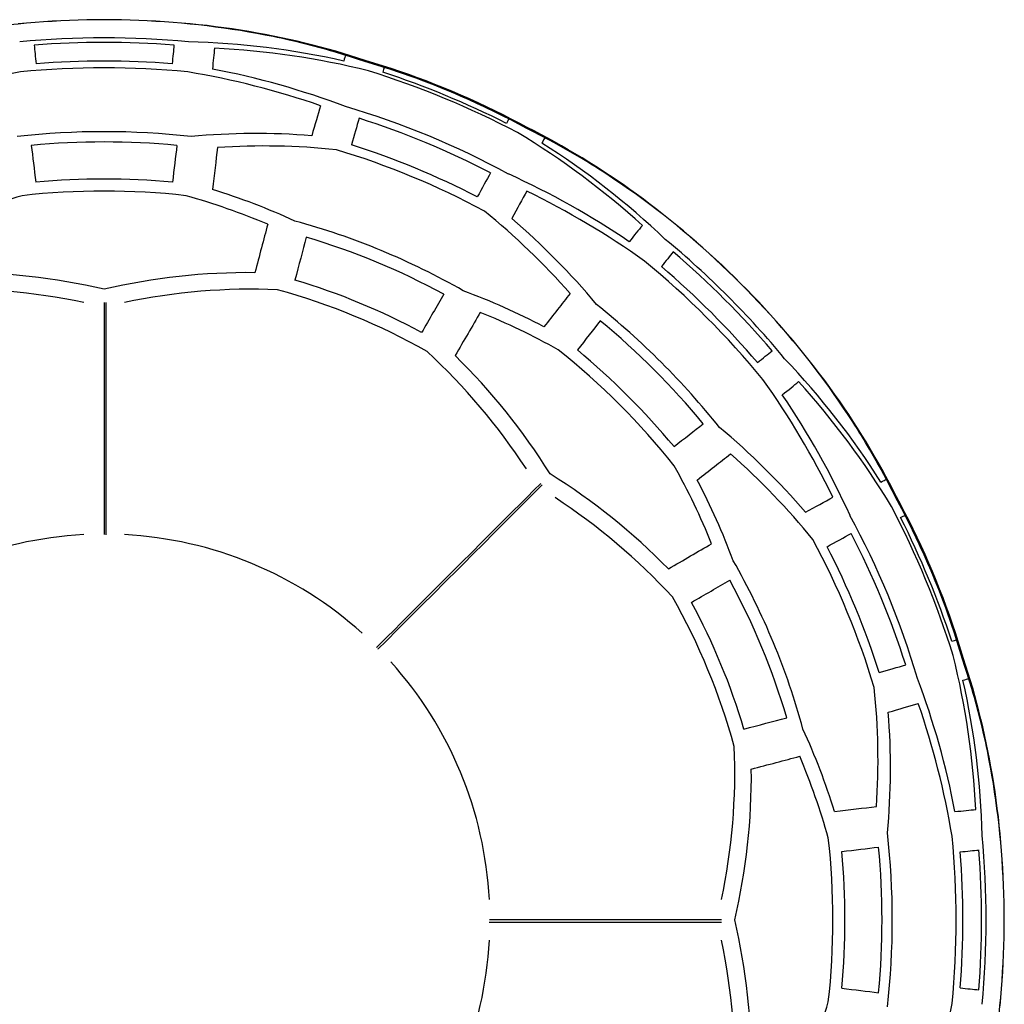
# Model space of a CAD drawing. Header units: millimetres. Extents: x -67 to 67, y -66 to 67.
# Tile 4 of 4: x -6 to 67, y -6 to 67. Entities that reach past the tile are written whole.
import ezdxf

# ---------------------------------------------------------------- set-up
doc = ezdxf.new("R2010")
doc.units = ezdxf.units.MM
doc.header["$MEASUREMENT"] = 0
doc.layers.add('lc016', color=7, linetype='Continuous', true_color=0x000000)

msp = doc.modelspace()

# ---------------------------------------------------------------- linework, layer by layer
at = {"layer": 'lc016', "extrusion": (0.999998, -0.00161, -0.000867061)}
msp.add_lwpolyline([(28.458, 135.999), (28.474, 135.979), (28.501, 135.944), (28.553, 135.873), (28.677, 135.691), (29.049, 135.108), (29.578, 134.237), (30.253, 133.086), (31.063, 131.661), (31.998, 129.969), (33.111, 127.899), (34.2, 125.817), (35.503, 123.259), (36.776, 120.686), (37.506, 119.18), (38.227, 117.668), (39.643, 114.633), (40.425, 112.917), (41.197, 111.193), (41.959, 109.464), (42.71, 107.728), (43.452, 105.988), (44.182, 104.244), (44.901, 102.497), (45.609, 100.748)], dxfattribs=at)
at = {"layer": 'lc016', "extrusion": (1, -5.71915e-05, -2.13846e-05)}
msp.add_lwpolyline([(45.612, 100.75), (44.904, 102.499), (44.185, 104.246), (43.454, 105.99), (42.713, 107.73), (41.961, 109.465), (41.199, 111.195), (40.427, 112.918), (39.645, 114.634), (38.23, 117.669), (37.509, 119.181), (36.779, 120.687), (35.505, 123.26), (34.203, 125.818), (33.113, 127.901), (32, 129.971), (31.065, 131.662), (30.255, 133.087), (29.581, 134.239), (29.052, 135.11), (28.68, 135.693), (28.556, 135.874), (28.504, 135.946), (28.477, 135.98), (28.461, 136)], dxfattribs=at)
at = {"layer": 'lc016', "extrusion": (-0.705967, 0.708244, 0.000867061)}
msp.add_lwpolyline([(-28.458, 135.999), (-28.474, 135.979), (-28.501, 135.944), (-28.553, 135.873), (-28.677, 135.691), (-29.049, 135.108), (-29.578, 134.237), (-30.253, 133.086), (-31.063, 131.661), (-31.998, 129.969), (-33.111, 127.899), (-34.2, 125.817), (-35.503, 123.259), (-36.776, 120.686), (-37.506, 119.18), (-38.227, 117.668), (-39.643, 114.633), (-40.425, 112.917), (-41.197, 111.193), (-41.959, 109.464), (-42.71, 107.728), (-43.452, 105.988), (-44.182, 104.244), (-44.901, 102.497), (-45.609, 100.748)], dxfattribs=at)
at = {"layer": 'lc016', "extrusion": (-0.707066, 0.707147, 2.13846e-05)}
msp.add_lwpolyline([(-45.612, 100.75), (-44.904, 102.499), (-44.185, 104.246), (-43.454, 105.99), (-42.713, 107.73), (-41.961, 109.465), (-41.199, 111.195), (-40.427, 112.918), (-39.645, 114.634), (-38.23, 117.669), (-37.509, 119.181), (-36.779, 120.687), (-35.505, 123.26), (-34.203, 125.818), (-33.113, 127.901), (-32, 129.971), (-31.065, 131.662), (-30.255, 133.087), (-29.581, 134.239), (-29.052, 135.11), (-28.68, 135.693), (-28.556, 135.874), (-28.504, 135.946), (-28.477, 135.98), (-28.461, 136)], dxfattribs=at)
at = {"layer": 'lc016', "extrusion": (0.00161, 0.999998, 0.000867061)}
msp.add_lwpolyline([(-28.458, 135.999), (-28.474, 135.979), (-28.501, 135.944), (-28.553, 135.873), (-28.677, 135.691), (-29.049, 135.108), (-29.578, 134.237), (-30.253, 133.086), (-31.063, 131.661), (-31.998, 129.969), (-33.111, 127.899), (-34.2, 125.817), (-35.503, 123.259), (-36.776, 120.686), (-37.506, 119.18), (-38.227, 117.668), (-39.643, 114.633), (-40.425, 112.917), (-41.197, 111.193), (-41.959, 109.464), (-42.71, 107.728), (-43.452, 105.988), (-44.182, 104.244), (-44.901, 102.497), (-45.609, 100.748)], dxfattribs=at)
at = {"layer": 'lc016', "extrusion": (5.71915e-05, 1, 2.13846e-05)}
msp.add_lwpolyline([(-45.612, 100.75), (-44.904, 102.499), (-44.185, 104.246), (-43.454, 105.99), (-42.713, 107.73), (-41.961, 109.465), (-41.199, 111.195), (-40.427, 112.918), (-39.645, 114.634), (-38.23, 117.669), (-37.509, 119.181), (-36.779, 120.687), (-35.505, 123.26), (-34.203, 125.818), (-33.113, 127.901), (-32, 129.971), (-31.065, 131.662), (-30.255, 133.087), (-29.581, 134.239), (-29.052, 135.11), (-28.68, 135.693), (-28.556, 135.874), (-28.504, 135.946), (-28.477, 135.98), (-28.461, 136)], dxfattribs=at)
at = {"layer": 'lc016'}
for points in [[(66.193, -6.359, 0.879), (66.251, -5.729, 0.716), (66.303, -5.097, 0.569), (66.349, -4.464, 0.437), (66.389, -3.829, 0.323), (66.423, -3.193, 0.225), (66.45, -2.556, 0.145), (66.472, -1.917, 0.082), (66.488, -1.279, 0.037), (66.497, -0.639, 0.009), (66.5, 0, 0), (66.497, 0.639, 0.009), (66.488, 1.279, 0.037), (66.472, 1.917, 0.082), (66.45, 2.556, 0.145), (66.423, 3.193, 0.225), (66.389, 3.829, 0.323), (66.349, 4.464, 0.437), (66.303, 5.097, 0.569), (66.251, 5.729, 0.716), (66.193, 6.359, 0.879), (66.129, 6.986, 1.059), (66.059, 7.611, 1.253), (65.983, 8.234, 1.464), (65.901, 8.853, 1.689), (65.814, 9.47, 1.928), (65.72, 10.083, 2.183), (65.621, 10.692, 2.451), (65.516, 11.297, 2.732), (65.405, 11.898, 3.028), (65.289, 12.495, 3.336), (65.168, 13.087, 3.658), (65.041, 13.675, 3.992), (64.909, 14.259, 4.339), (64.772, 14.837, 4.698), (64.628, 15.414, 5.071), (64.48, 15.985, 5.456), (64.326, 16.55, 5.853), (64.168, 17.11, 6.261), (64.005, 17.664, 6.68), (63.838, 18.211, 7.109), (63.665, 18.752, 7.549), (63.489, 19.286, 7.999), (63.3, 19.924, 7.801), (63.102, 20.565, 7.624), (62.894, 21.209, 7.469), (62.677, 21.855, 7.336), (62.452, 22.501, 7.225), (62.217, 23.148, 7.136), (61.975, 23.795, 7.069), (61.724, 24.441, 7.024), (61.466, 25.085, 7.002), (61.201, 25.726, 7.002), (60.928, 26.363, 7.024), (60.649, 26.997, 7.069), (60.363, 27.626, 7.136), (60.071, 28.249, 7.225), (59.773, 28.866, 7.336), (59.47, 29.476, 7.469), (59.161, 30.078, 7.624), (58.848, 30.672, 7.801), (58.531, 31.256, 7.999), (58.278, 31.758, 7.549), (58.018, 32.262, 7.11), (57.749, 32.767, 6.681), (57.473, 33.274, 6.262), (57.19, 33.781, 5.854), (56.898, 34.289, 5.458), (56.6, 34.798, 5.073), (56.293, 35.306, 4.7), (55.982, 35.813, 4.341), (55.662, 36.319, 3.994), (55.336, 36.825, 3.659), (55.003, 37.33, 3.337), (54.662, 37.835, 3.028), (54.315, 38.338, 2.733), (53.962, 38.84, 2.451), (53.601, 39.341, 2.183), (53.234, 39.841, 1.928), (52.86, 40.339, 1.689), (52.479, 40.835, 1.464), (52.093, 41.329, 1.253), (51.7, 41.82, 1.059), (51.302, 42.309, 0.879), (50.898, 42.795, 0.716), (50.488, 43.279, 0.569), (50.072, 43.759, 0.437), (49.652, 44.236, 0.323), (49.226, 44.71, 0.225), (48.795, 45.18, 0.145), (48.359, 45.647, 0.082), (47.918, 46.11, 0.037), (47.473, 46.568, 0.009), (47.023, 47.023, 0), (46.568, 47.473, 0.009), (46.11, 47.918, 0.037), (45.647, 48.359, 0.082), (45.18, 48.795, 0.145), (44.71, 49.226, 0.225), (44.236, 49.652, 0.323), (43.759, 50.072, 0.437), (43.279, 50.488, 0.569), (42.795, 50.898, 0.716), (42.309, 51.302, 0.879), (41.82, 51.7, 1.059), (41.329, 52.093, 1.253), (40.835, 52.479, 1.464), (40.339, 52.86, 1.689), (39.841, 53.234, 1.928), (39.341, 53.601, 2.183), (38.841, 53.961, 2.451), (38.339, 54.315, 2.732), (37.836, 54.662, 3.028), (37.331, 55.002, 3.336), (36.827, 55.335, 3.658), (36.321, 55.661, 3.992), (35.815, 55.98, 4.339), (35.309, 56.292, 4.698), (34.8, 56.598, 5.071), (34.291, 56.897, 5.456), (33.783, 57.189, 5.853), (33.275, 57.472, 6.261), (32.768, 57.749, 6.68), (32.263, 58.017, 7.109), (31.759, 58.278, 7.549), (31.256, 58.531, 7.999), (30.672, 58.848, 7.801), (30.078, 59.161, 7.624), (29.476, 59.47, 7.469), (28.866, 59.773, 7.336), (28.249, 60.071, 7.225), (27.626, 60.363, 7.136), (26.997, 60.649, 7.069), (26.363, 60.928, 7.024), (25.726, 61.201, 7.002), (25.085, 61.466, 7.002), (24.441, 61.724, 7.024), (23.795, 61.975, 7.069), (23.148, 62.217, 7.136), (22.501, 62.452, 7.225), (21.855, 62.677, 7.336), (21.209, 62.894, 7.469), (20.565, 63.102, 7.624), (19.924, 63.3, 7.801), (19.286, 63.489, 7.999), (18.752, 63.665, 7.549), (18.212, 63.837, 7.11), (17.665, 64.005, 6.681), (17.112, 64.168, 6.262), (16.552, 64.326, 5.854), (15.987, 64.479, 5.458), (15.416, 64.628, 5.073), (14.84, 64.771, 4.7), (14.261, 64.908, 4.341), (13.678, 65.041, 3.994), (13.089, 65.168, 3.659), (12.496, 65.289, 3.337), (11.899, 65.405, 3.028), (11.298, 65.516, 2.733), (10.692, 65.621, 2.451), (10.083, 65.72, 2.183), (9.47, 65.814, 1.928), (8.853, 65.901, 1.689), (8.234, 65.983, 1.464), (7.611, 66.059, 1.253), (6.986, 66.129, 1.059), (6.359, 66.193, 0.879), (5.729, 66.251, 0.716), (5.097, 66.303, 0.569), (4.464, 66.349, 0.437), (3.829, 66.389, 0.323), (3.193, 66.423, 0.225), (2.556, 66.45, 0.145), (1.917, 66.472, 0.082), (1.279, 66.488, 0.037), (0.639, 66.497, 0.009), (0, 66.5, 0), (-0.639, 66.497, 0.009), (-1.279, 66.488, 0.037), (-1.917, 66.472, 0.082), (-2.556, 66.45, 0.145), (-3.193, 66.423, 0.225), (-3.829, 66.389, 0.323), (-4.464, 66.349, 0.437), (-5.097, 66.303, 0.569), (-5.729, 66.251, 0.716), (-6.359, 66.193, 0.879)], [(66.176, -6.358, 2.88), (66.235, -5.729, 2.716), (66.288, -5.097, 2.569), (66.336, -4.464, 2.438), (66.377, -3.829, 2.323), (66.411, -3.193, 2.226), (66.44, -2.556, 2.145), (66.462, -1.918, 2.082), (66.478, -1.279, 2.037), (66.488, -0.639, 2.009), (66.491, 0, 2), (66.488, 0.639, 2.009), (66.478, 1.279, 2.037), (66.462, 1.918, 2.082), (66.44, 2.556, 2.145), (66.411, 3.193, 2.226), (66.377, 3.829, 2.323), (66.336, 4.464, 2.438), (66.288, 5.097, 2.569), (66.235, 5.729, 2.716), (66.176, 6.358, 2.88), (66.11, 6.986, 3.059), (66.038, 7.61, 3.254), (65.96, 8.232, 3.464), (65.877, 8.852, 3.689), (65.787, 9.468, 3.929), (65.691, 10.081, 4.184), (65.589, 10.689, 4.452), (65.482, 11.293, 4.733), (65.369, 11.893, 5.029), (65.25, 12.489, 5.337), (65.126, 13.08, 5.659), (64.996, 13.667, 5.993), (64.861, 14.25, 6.34), (64.721, 14.827, 6.699), (64.574, 15.402, 7.072), (64.422, 15.972, 7.457), (64.266, 16.536, 7.853), (64.104, 17.094, 8.261), (63.938, 17.646, 8.679), (63.767, 18.191, 9.108), (63.591, 18.73, 9.548), (63.411, 19.263, 9.997), (63.224, 19.9, 9.8), (63.027, 20.541, 9.623), (62.821, 21.184, 9.468), (62.606, 21.83, 9.335), (62.381, 22.476, 9.224), (62.148, 23.123, 9.135), (61.907, 23.769, 9.068), (61.657, 24.414, 9.023), (61.399, 25.057, 9.001), (61.134, 25.698, 9.001), (60.861, 26.335, 9.023), (60.582, 26.967, 9.068), (60.296, 27.595, 9.135), (60.003, 28.217, 9.224), (59.705, 28.833, 9.335), (59.401, 29.442, 9.468), (59.092, 30.042, 9.623), (58.778, 30.635, 9.8), (58.459, 31.218, 9.997), (58.21, 31.721, 9.548), (57.953, 32.226, 9.109), (57.689, 32.732, 8.68), (57.416, 33.24, 8.262), (57.136, 33.748, 7.855), (56.848, 34.258, 7.459), (56.553, 34.768, 7.074), (56.25, 35.278, 6.701), (55.941, 35.785, 6.342), (55.625, 36.293, 5.995), (55.301, 36.8, 5.66), (54.971, 37.306, 5.338), (54.633, 37.812, 5.029), (54.288, 38.317, 4.734), (53.937, 38.82, 4.452), (53.578, 39.322, 4.184), (53.213, 39.823, 3.929), (52.841, 40.323, 3.689), (52.462, 40.82, 3.464), (52.077, 41.315, 3.254), (51.686, 41.807, 3.059), (51.289, 42.297, 2.88), (50.886, 42.784, 2.716), (50.477, 43.269, 2.569), (50.063, 43.75, 2.438), (49.643, 44.228, 2.323), (49.218, 44.702, 2.226), (48.787, 45.173, 2.145), (48.352, 45.64, 2.082), (47.911, 46.103, 2.037), (47.466, 46.562, 2.009), (47.016, 47.016, 2), (46.562, 47.466, 2.009), (46.103, 47.911, 2.037), (45.64, 48.352, 2.082), (45.173, 48.787, 2.145), (44.702, 49.218, 2.226), (44.228, 49.643, 2.323), (43.75, 50.063, 2.438), (43.269, 50.477, 2.569), (42.784, 50.886, 2.716), (42.297, 51.289, 2.88), (41.807, 51.686, 3.059), (41.315, 52.077, 3.254), (40.82, 52.462, 3.464), (40.323, 52.841, 3.689), (39.823, 53.213, 3.929), (39.322, 53.578, 4.184), (38.821, 53.937, 4.452), (38.318, 54.288, 4.733), (37.813, 54.632, 5.029), (37.308, 54.97, 5.337), (36.802, 55.3, 5.659), (36.295, 55.624, 5.993), (35.788, 55.94, 6.34), (35.28, 56.248, 6.699), (34.77, 56.552, 7.072), (34.26, 56.847, 7.457), (33.75, 57.135, 7.853), (33.241, 57.416, 8.261), (32.733, 57.688, 8.679), (32.226, 57.953, 9.108), (31.721, 58.21, 9.548), (31.218, 58.459, 9.997), (30.635, 58.778, 9.8), (30.042, 59.092, 9.623), (29.442, 59.401, 9.468), (28.833, 59.705, 9.335), (28.217, 60.003, 9.224), (27.595, 60.296, 9.135), (26.967, 60.582, 9.068), (26.335, 60.861, 9.023), (25.698, 61.134, 9.001), (25.057, 61.399, 9.001), (24.414, 61.657, 9.023), (23.769, 61.907, 9.068), (23.123, 62.148, 9.135), (22.476, 62.381, 9.224), (21.83, 62.606, 9.335), (21.184, 62.821, 9.468), (20.541, 63.027, 9.623), (19.9, 63.224, 9.8), (19.263, 63.411, 9.997), (18.731, 63.591, 9.548), (18.192, 63.766, 9.109), (17.647, 63.937, 8.68), (17.095, 64.104, 8.262), (16.538, 64.265, 7.855), (15.974, 64.422, 7.459), (15.405, 64.573, 7.074), (14.83, 64.72, 6.701), (14.252, 64.86, 6.342), (13.67, 64.996, 5.995), (13.083, 65.125, 5.66), (12.491, 65.25, 5.338), (11.894, 65.369, 5.029), (11.294, 65.482, 4.734), (10.689, 65.589, 4.452), (10.081, 65.691, 4.184), (9.468, 65.787, 3.929), (8.852, 65.877, 3.689), (8.232, 65.96, 3.464), (7.61, 66.038, 3.254), (6.986, 66.11, 3.059), (6.358, 66.176, 2.88), (5.729, 66.235, 2.716), (5.097, 66.288, 2.569), (4.464, 66.336, 2.438), (3.829, 66.377, 2.323), (3.193, 66.411, 2.226), (2.556, 66.44, 2.145), (1.918, 66.462, 2.082), (1.279, 66.478, 2.037), (0.639, 66.488, 2.009), (0, 66.491, 2), (-0.639, 66.488, 2.009), (-1.279, 66.478, 2.037), (-1.918, 66.462, 2.082), (-2.556, 66.44, 2.145), (-3.193, 66.411, 2.226), (-3.829, 66.377, 2.323), (-4.464, 66.336, 2.438), (-5.097, 66.288, 2.569), (-5.729, 66.235, 2.716), (-6.358, 66.176, 2.88)]]:
    msp.add_polyline3d(points, dxfattribs=at)
at = {"layer": 'lc016', "extrusion": (-5.04443e-10, 1.0521e-08, 1)}
msp.add_arc((0, 0, 24.494), 65.162, 84.50993, 95.49007, dxfattribs=at)
at = {"layer": 'lc016', "extrusion": (-9.34914e-10, -8.37913e-09, 1)}
msp.add_arc((0, 0, 27.475), 64.824, 85.43029, 94.56971, dxfattribs=at)
at = {"layer": 'lc016', "extrusion": (0.552461, -0.089966, 0.828669)}
msp.add_arc((-19.409, 7.571, 17.906), 84.984, 357.12764, 6.54012, dxfattribs=at)
at = {"layer": 'lc016', "extrusion": (0.994711, 0.102711, -1.9653e-07)}
msp.add_arc((-187.674, -2.79, 1.5), 254.288, 6.83537, 9.08888, dxfattribs=at)
at = {"layer": 'lc016', "extrusion": (0.994711, -0.102711, 1.96917e-07)}
msp.add_arc((-187.674, -2.79, -1.5), 254.288, 6.83537, 9.08888, dxfattribs=at)
at = {"layer": 'lc016', "extrusion": (0.99471, -0.102719, -1.95601e-07)}
msp.add_arc((-187.53, -2.764, 1.5), 254.142, 6.67418, 9.1973, dxfattribs=at)
at = {"layer": 'lc016', "extrusion": (0.552327, -0.099284, 0.827694)}
msp.add_arc((-19.655, 8.636, 20.272), 84.971, 356.81886, 6.19694, dxfattribs=at)
at = {"layer": 'lc016', "extrusion": (-8.74413e-10, 2.20553e-08, 1)}
msp.add_arc((0, 0, 37.379), 63.439, 85.45924, 94.54076, dxfattribs=at)
at = {"layer": 'lc016', "extrusion": (0.956827, -0.290657, 1.08036e-08)}
msp.add_arc((-163.671, -0.404, -1.5), 230.162, 2.2989, 4.25994, dxfattribs=at)
at = {"layer": 'lc016', "extrusion": (0.357123, 0.088053, 0.929898)}
msp.add_arc((-7.428, 11.388, 40.821), 69.903, 355.96533, 4.89579, dxfattribs=at)
at = {"layer": 'lc016', "extrusion": (-1.39194e-09, -1.92064e-09, 1)}
msp.add_arc((0, 0, 40.339), 62.949, 84.36759, 95.63241, dxfattribs=at)
at = {"layer": 'lc016', "extrusion": (-0.357123, 0.088053, 0.929898)}
msp.add_arc((7.428, 11.388, 40.821), 69.903, 175.10421, 184.03467, dxfattribs=at)
at = {"layer": 'lc016', "extrusion": (-0.353225, 0.094604, 0.930743)}
msp.add_arc((7.312, 10.584, 38.356), 70.254, 174.86224, 183.824, dxfattribs=at)
at = {"layer": 'lc016', "extrusion": (-5.91595e-07, -1.41308e-06, 1)}
msp.add_arc((0, 0, 18.979), 65.69, 62.30048, 72.69952, dxfattribs=at)
at = {"layer": 'lc016', "extrusion": (0.956826, -0.290661, -1.09532e-08)}
msp.add_arc((-163.706, -0.411, 1.5), 230.196, 2.48976, 4.08527, dxfattribs=at)
at = {"layer": 'lc016', "extrusion": (-1.75798e-06, -4.24102e-06, 1)}
msp.add_arc((0, 0, 15.988), 65.923, 63.20116, 71.79884, dxfattribs=at)
at = {"layer": 'lc016', "extrusion": (0.360191, 0.869578, 0.337781)}
msp.add_arc((0, 6.11, 65.457), 20.041, 255.61936, 284.38064, dxfattribs=at)
at = {"layer": 'lc016', "extrusion": (0.959974, -0.280088, 6.64201e-07)}
msp.add_arc((-209.729, -6.634, -1.499), 276.678, 10.61715, 12.95277, dxfattribs=at)
at = {"layer": 'lc016', "extrusion": (-9.39212e-07, -2.22598e-06, 1)}
msp.add_arc((0, 0, 41.87), 62.681, 61.53042, 73.46958, dxfattribs=at)
at = {"layer": 'lc016', "extrusion": (0.959971, -0.280099, -6.60609e-07)}
msp.add_arc((-209.552, -6.602, 1.499), 276.498, 10.71839, 12.79086, dxfattribs=at)
at = {"layer": 'lc016', "extrusion": (-5.04194e-06, -1.216e-05, 1)}
msp.add_arc((0, 0, 44.82), 62.141, 62.64889, 72.35111, dxfattribs=at)
at = {"layer": 'lc016', "extrusion": (0.882107, -0.471049, 1.09528e-08)}
msp.add_arc((-163.706, -0.411, -1.5), 230.196, 2.48976, 4.08527, dxfattribs=at)
at = {"layer": 'lc016', "extrusion": (2.04123e-07, -3.68753e-06, 1)}
msp.add_arc((0, 0, 62.38), 58.227, 83.66848, 96.33152, dxfattribs=at)
at = {"layer": 'lc016', "extrusion": (4.97999e-07, -1.05966e-05, 1)}
msp.add_arc((0, 0.001, 65.282), 57.468, 84.63127, 95.36874, dxfattribs=at)
at = {"layer": 'lc016', "extrusion": (0.617231, -0.019258, 0.786546)}
msp.add_arc((-27.23, 26.685, 51.914), 85.668, 357.91024, 5.49776, dxfattribs=at)
at = {"layer": 'lc016', "extrusion": (-0.460758, 0.32035, 0.827694)}
msp.add_arc((19.655, 8.636, 20.272), 84.971, 173.80306, 183.18114, dxfattribs=at)
at = {"layer": 'lc016', "extrusion": (0.882105, -0.471053, -1.08039e-08)}
msp.add_arc((-163.671, -0.404, 1.5), 230.162, 2.2989, 4.25994, dxfattribs=at)
at = {"layer": 'lc016', "extrusion": (0.992833, 0.119508, -1.99509e-06)}
msp.add_arc((-233.23, -12.422, 1.499), 300.885, 14.96634, 16.87082, dxfattribs=at)
at = {"layer": 'lc016', "extrusion": (0.992833, -0.119508, 1.99592e-06)}
msp.add_arc((-233.23, -12.422, -1.499), 300.885, 14.96634, 16.87082, dxfattribs=at)
at = {"layer": 'lc016', "extrusion": (0.992831, -0.119529, -1.98623e-06)}
msp.add_arc((-233.12, -12.386, 1.499), 300.769, 14.81285, 16.98548, dxfattribs=at)
at = {"layer": 'lc016', "extrusion": (0.621354, -0.029346, 0.78298)}
msp.add_arc((-27.832, 28.203, 54.042), 85.552, 357.49798, 5.01505, dxfattribs=at)
at = {"layer": 'lc016', "extrusion": (-2.34863e-06, -5.62575e-06, 1)}
msp.add_arc((0, 0, 57.534), 59.425, 61.78584, 73.21416, dxfattribs=at)
at = {"layer": 'lc016', "extrusion": (-6.32438e-06, -1.52555e-05, 1)}
msp.add_arc((0, 0.001, 54.611), 60.104, 62.69577, 72.30423, dxfattribs=at)
at = {"layer": 'lc016', "extrusion": (-0.454265, 0.327034, 0.828669)}
msp.add_arc((19.409, 7.571, 17.906), 84.984, 173.45988, 182.87236, dxfattribs=at)
at = {"layer": 'lc016'}
for centre, radius, start, end in [((0, 0, 74.9), 54.726, 84.7062, 95.2938), ((0, 0, 77.767), 53.842, 83.54149, 96.45851), ((0, 0, 77.767), 53.842, 38.54149, 51.45851), ((0, 0, 74.9), 54.726, 39.7062, 50.2938), ((0, 0, 136), 28.5, 93.01636, 131.98364), ((0, 0, 136), 28.5, 48.01636, 86.98364), ((0, 0, 136), 28.5, 3.01636, 41.98364), ((0, 0, 77.767), 53.842, 353.54149, 6.45851), ((0, 0, 74.9), 54.726, 354.7062, 5.2938), ((0, 0, 136), 28.5, 318.01636, 356.98364)]:
    msp.add_arc(centre, radius, start, end, dxfattribs=at)
at = {"layer": 'lc016', "extrusion": (0.876862, -0.480742, 6.60609e-07)}
msp.add_arc((-209.552, -6.602, -1.499), 276.498, 10.71839, 12.79086, dxfattribs=at)
at = {"layer": 'lc016', "extrusion": (0.316662, -0.182873, 0.930743)}
msp.add_arc((-7.312, 10.584, 38.356), 70.254, 356.176, 5.13776, dxfattribs=at)
at = {"layer": 'lc016', "extrusion": (-0.42744, 0.151121, 0.891323)}
msp.add_arc((12.065, 27.065, 72.007), 65.643, 175.4862, 181.87629, dxfattribs=at)
at = {"layer": 'lc016', "extrusion": (0.876857, -0.480752, -6.64201e-07)}
msp.add_arc((-209.729, -6.634, 1.499), 276.678, 10.61715, 12.95277, dxfattribs=at)
at = {"layer": 'lc016', "extrusion": (0.314787, -0.190261, 0.929898)}
msp.add_arc((-7.428, 11.388, 40.821), 69.903, 355.96533, 4.89579, dxfattribs=at)
at = {"layer": 'lc016', "extrusion": (0.435712, 0.14399, 0.888494)}
msp.add_arc((-12.378, 28.415, 74.16), 65.125, 357.76924, 4.09987, dxfattribs=at)
at = {"layer": 'lc016', "extrusion": (-0.435712, 0.14399, 0.888494)}
msp.add_arc((12.378, 28.415, 74.16), 65.125, 175.90013, 182.23076, dxfattribs=at)
at = {"layer": 'lc016', "extrusion": (-0.460114, 0.418613, 0.78298)}
msp.add_arc((27.832, 28.203, 54.042), 85.552, 174.98495, 182.50202, dxfattribs=at)
at = {"layer": 'lc016', "extrusion": (-0.450066, 0.422831, 0.786546)}
msp.add_arc((27.23, 26.685, 51.914), 85.668, 174.50223, 182.08977, dxfattribs=at)
at = {"layer": 'lc016', "extrusion": (0.966541, -0.256512, 4.84039e-06)}
msp.add_arc((-246.392, -16.537, -1.498), 314.676, 18.06949, 20.12661, dxfattribs=at)
at = {"layer": 'lc016', "extrusion": (-2.90761e-06, -7.01206e-06, 1)}
msp.add_arc((0, 0, 78.794), 53.518, 60.27321, 74.72679, dxfattribs=at)
at = {"layer": 'lc016', "extrusion": (0.776, -0.630733, 1.95238e-07)}
msp.add_arc((-187.53, -2.764, -1.5), 254.142, 6.67418, 9.1973, dxfattribs=at)
at = {"layer": 'lc016', "extrusion": (0.966531, -0.256548, -4.83475e-06)}
msp.add_arc((-246.398, -16.541, 1.498), 314.684, 18.1815, 20.00249, dxfattribs=at)
at = {"layer": 'lc016', "extrusion": (-1.17835e-05, -2.86114e-05, 1)}
msp.add_arc((0.001, 0.002, 81.648), 52.596, 61.4984, 73.5016, dxfattribs=at)
at = {"layer": 'lc016', "extrusion": (7.08274e-09, 7.79613e-09, 1)}
msp.add_arc((0, 0, 24.494), 65.162, 39.50993, 50.49007, dxfattribs=at)
at = {"layer": 'lc016', "extrusion": (0.775995, -0.630739, -1.9653e-07)}
msp.add_arc((-187.674, -2.79, 1.5), 254.288, 6.83537, 9.08888, dxfattribs=at)
at = {"layer": 'lc016', "extrusion": (-6.58603e-09, -5.26386e-09, 1)}
msp.add_arc((0, 0, 27.475), 64.824, 40.43029, 49.56971, dxfattribs=at)
at = {"layer": 'lc016', "extrusion": (-2.34234e-09, -3.73847e-10, 1)}
msp.add_arc((0, 0, 40.339), 62.949, 39.36759, 50.63241, dxfattribs=at)
at = {"layer": 'lc016', "extrusion": (1.49772e-08, 1.62138e-08, 1)}
msp.add_arc((0, 0, 37.379), 63.439, 40.45924, 49.54076, dxfattribs=at)
at = {"layer": 'lc016', "extrusion": (-0.508164, 0.017095, 0.861091)}
msp.add_arc((15.467, 38.1, 85.475), 62.923, 170.34669, 182.20737, dxfattribs=at)
at = {"layer": 'lc016', "extrusion": (0.508164, 0.017095, 0.861091)}
msp.add_arc((-15.467, 38.1, 85.475), 62.923, 357.79263, 9.65331, dxfattribs=at)
at = {"layer": 'lc016', "extrusion": (-0.516354, 0.009176, 0.856326)}
msp.add_arc((15.983, 39.967, 87.468), 62.382, 170.69535, 182.89384, dxfattribs=at)
at = {"layer": 'lc016', "extrusion": (0.516354, 0.009176, 0.856326)}
msp.add_arc((-15.983, 39.967, 87.468), 62.382, 357.10616, 9.30465, dxfattribs=at)
at = {"layer": 'lc016', "extrusion": (-4.23821e-06, -1.02444e-05, 1)}
msp.add_arc((0, 0.001, 93.914), 48.287, 60.39494, 74.60506, dxfattribs=at)
at = {"layer": 'lc016', "extrusion": (-1.38155e-05, -3.35478e-05, 1)}
msp.add_arc((0.001, 0.003, 91.098), 49.326, 61.60674, 73.39326, dxfattribs=at)
at = {"layer": 'lc016', "extrusion": (0.864848, -0.502034, 4.83475e-06)}
msp.add_arc((-246.398, -16.541, -1.498), 314.684, 18.18149, 20.00249, dxfattribs=at)
at = {"layer": 'lc016', "extrusion": (0.409105, -0.195387, 0.891323)}
msp.add_arc((-12.065, 27.065, 72.007), 65.643, 358.12371, 4.5138, dxfattribs=at)
at = {"layer": 'lc016', "extrusion": (0.786557, -0.617518, 1.98535e-06)}
msp.add_arc((-233.12, -12.386, -1.499), 300.769, 14.81285, 16.98548, dxfattribs=at)
at = {"layer": 'lc016', "extrusion": (-2.46314e-06, -2.75181e-06, 1)}
msp.add_arc((0, 0, 62.38), 58.227, 38.66848, 51.33152, dxfattribs=at)
at = {"layer": 'lc016', "extrusion": (0.864829, -0.502067, -4.8404e-06)}
msp.add_arc((-246.392, -16.537, 1.498), 314.676, 18.06949, 20.12661, dxfattribs=at)
at = {"layer": 'lc016', "extrusion": (0.409911, -0.206279, 0.888494)}
msp.add_arc((-12.378, 28.415, 74.16), 65.125, 357.76924, 4.09987, dxfattribs=at)
at = {"layer": 'lc016', "extrusion": (0.786544, -0.617534, -1.99509e-06)}
msp.add_arc((-233.23, -12.422, 1.499), 300.885, 14.96634, 16.87082, dxfattribs=at)
at = {"layer": 'lc016', "extrusion": (-7.14082e-06, -7.8451e-06, 1)}
msp.add_arc((0, 0, 65.282), 57.468, 39.63127, 50.36874, dxfattribs=at)
at = {"layer": 'lc016', "extrusion": (-0.358629, 0.371606, 0.856326)}
msp.add_arc((15.983, 39.967, 87.468), 62.382, 170.69535, 182.89384, dxfattribs=at)
at = {"layer": 'lc016', "extrusion": (-0.347239, 0.371414, 0.861091)}
msp.add_arc((15.467, 38.1, 85.475), 62.923, 170.34669, 182.20737, dxfattribs=at)
at = {"layer": 'lc016', "extrusion": (-0.630739, 0.775995, -1.96917e-07)}
msp.add_arc((187.674, -2.79, 1.5), 254.288, 170.91112, 173.16463, dxfattribs=at)
at = {"layer": 'lc016', "extrusion": (0.327034, -0.454265, 0.828669)}
msp.add_arc((-19.409, 7.571, 17.906), 84.984, 357.12764, 6.54012, dxfattribs=at)
at = {"layer": 'lc016', "extrusion": (-0.190261, 0.314787, 0.929898)}
msp.add_arc((7.428, 11.388, 40.821), 69.903, 175.10421, 184.03467, dxfattribs=at)
at = {"layer": 'lc016', "extrusion": (-0.630733, 0.776, 1.95601e-07)}
msp.add_arc((187.53, -2.764, -1.5), 254.142, 170.8027, 173.32582, dxfattribs=at)
at = {"layer": 'lc016', "extrusion": (0.32035, -0.460758, 0.827694)}
msp.add_arc((-19.655, 8.636, 20.272), 84.971, 356.81886, 6.19694, dxfattribs=at)
at = {"layer": 'lc016', "extrusion": (-0.182873, 0.316662, 0.930743)}
msp.add_arc((7.312, 10.584, 38.356), 70.254, 174.86224, 183.824, dxfattribs=at)
at = {"layer": 'lc016', "extrusion": (-0.617534, 0.786544, -1.99592e-06)}
msp.add_arc((233.23, -12.422, 1.499), 300.885, 163.12918, 165.03366, dxfattribs=at)
at = {"layer": 'lc016', "extrusion": (0.422831, -0.450066, 0.786546)}
msp.add_arc((-27.23, 26.685, 51.914), 85.668, 357.91024, 5.49776, dxfattribs=at)
at = {"layer": 'lc016', "extrusion": (-0.617518, 0.786557, 1.98623e-06)}
msp.add_arc((233.12, -12.386, -1.499), 300.769, 163.01452, 165.18715, dxfattribs=at)
at = {"layer": 'lc016', "extrusion": (0.418613, -0.460114, 0.78298)}
msp.add_arc((-27.832, 28.203, 54.042), 85.552, 357.49798, 5.01505, dxfattribs=at)
at = {"layer": 'lc016', "extrusion": (-0.206279, 0.409911, 0.888494)}
msp.add_arc((12.378, 28.415, 74.16), 65.125, 175.90013, 182.23076, dxfattribs=at)
at = {"layer": 'lc016', "extrusion": (0.371414, -0.347239, 0.861091)}
msp.add_arc((-15.467, 38.1, 85.475), 62.923, 357.79263, 9.65331, dxfattribs=at)
at = {"layer": 'lc016', "extrusion": (-0.195387, 0.409105, 0.891323)}
msp.add_arc((12.065, 27.065, 72.007), 65.643, 175.4862, 181.87629, dxfattribs=at)
at = {"layer": 'lc016', "extrusion": (-0.471053, 0.882105, -1.08037e-08)}
msp.add_arc((163.671, -0.404, 1.5), 230.162, 175.74006, 177.7011, dxfattribs=at)
at = {"layer": 'lc016', "extrusion": (0.371606, -0.358629, 0.856326)}
msp.add_arc((-15.983, 39.967, 87.468), 62.382, 357.10616, 9.30465, dxfattribs=at)
at = {"layer": 'lc016', "extrusion": (-0.480752, 0.876857, -6.64201e-07)}
msp.add_arc((209.729, -6.634, 1.499), 276.678, 167.04723, 169.38285, dxfattribs=at)
at = {"layer": 'lc016', "extrusion": (-2.23813e-06, -9.0988e-07, 1)}
msp.add_arc((0, 0, 41.87), 62.681, 16.53042, 28.46958, dxfattribs=at)
at = {"layer": 'lc016', "extrusion": (-1.41752e-06, -5.80875e-07, 1)}
msp.add_arc((0, 0, 18.979), 65.69, 17.30048, 27.69952, dxfattribs=at)
at = {"layer": 'lc016', "extrusion": (-0.471049, 0.882107, 1.09532e-08)}
msp.add_arc((163.706, -0.411, -1.5), 230.196, 175.91473, 177.51024, dxfattribs=at)
at = {"layer": 'lc016', "extrusion": (0.869578, 0.360191, 0.337781)}
msp.add_arc((0, 6.11, 65.457), 20.041, 255.61936, 284.38064, dxfattribs=at)
at = {"layer": 'lc016', "extrusion": (-4.24194e-06, -1.75577e-06, 1)}
msp.add_arc((0, 0, 15.988), 65.923, 18.20116, 26.79884, dxfattribs=at)
at = {"layer": 'lc016', "extrusion": (-0.480742, 0.876862, 6.60609e-07)}
msp.add_arc((209.552, -6.602, -1.499), 276.498, 167.20914, 169.28161, dxfattribs=at)
at = {"layer": 'lc016', "extrusion": (-1.21636e-05, -5.03322e-06, 1)}
msp.add_arc((0, 0, 44.82), 62.141, 17.64889, 27.35111, dxfattribs=at)
at = {"layer": 'lc016', "extrusion": (-0.502067, 0.864829, -4.84039e-06)}
msp.add_arc((246.392, -16.537, 1.498), 314.676, 159.87339, 161.93051, dxfattribs=at)
at = {"layer": 'lc016', "extrusion": (-5.63874e-06, -2.31727e-06, 1)}
msp.add_arc((0, 0, 57.534), 59.425, 16.78584, 28.21416, dxfattribs=at)
at = {"layer": 'lc016', "extrusion": (-1.52593e-05, -6.31527e-06, 1)}
msp.add_arc((0.001, 0, 54.611), 60.104, 17.69577, 27.30423, dxfattribs=at)
at = {"layer": 'lc016', "extrusion": (-7.01427e-06, -2.90228e-06, 1)}
msp.add_arc((0, 0, 78.794), 53.518, 15.27321, 29.72679, dxfattribs=at)
at = {"layer": 'lc016', "extrusion": (-0.502034, 0.864848, 4.83475e-06)}
msp.add_arc((246.398, -16.541, -1.498), 314.684, 159.99751, 161.8185, dxfattribs=at)
at = {"layer": 'lc016', "extrusion": (-2.85635e-05, -1.18991e-05, 1)}
msp.add_arc((0.002, 0.001, 81.648), 52.596, 16.4984, 28.5016, dxfattribs=at)
at = {"layer": 'lc016', "extrusion": (-1.02408e-05, -4.24702e-06, 1)}
msp.add_arc((0.001, 0, 93.914), 48.287, 15.39494, 29.60506, dxfattribs=at)
at = {"layer": 'lc016', "extrusion": (-3.34909e-05, -1.39529e-05, 1)}
msp.add_arc((0.003, 0.001, 91.098), 49.326, 16.60674, 28.39326, dxfattribs=at)
at = {"layer": 'lc016', "extrusion": (-0.290661, 0.956826, -1.09529e-08)}
msp.add_arc((163.706, -0.411, 1.5), 230.196, 175.91473, 177.51024, dxfattribs=at)
at = {"layer": 'lc016', "extrusion": (-0.099284, 0.552327, 0.827694)}
msp.add_arc((19.655, 8.636, 20.272), 84.971, 173.80306, 183.18114, dxfattribs=at)
at = {"layer": 'lc016', "extrusion": (-0.280099, 0.959971, -6.60609e-07)}
msp.add_arc((209.552, -6.602, 1.499), 276.498, 167.20914, 169.28161, dxfattribs=at)
at = {"layer": 'lc016', "extrusion": (0.094604, -0.353225, 0.930743)}
msp.add_arc((-7.312, 10.584, 38.356), 70.254, 356.176, 5.13776, dxfattribs=at)
at = {"layer": 'lc016', "extrusion": (-0.290657, 0.956827, 1.08038e-08)}
msp.add_arc((163.671, -0.404, -1.5), 230.162, 175.74006, 177.7011, dxfattribs=at)
at = {"layer": 'lc016', "extrusion": (-0.089966, 0.552461, 0.828669)}
msp.add_arc((19.409, 7.571, 17.906), 84.984, 173.45988, 182.87236, dxfattribs=at)
at = {"layer": 'lc016', "extrusion": (-0.029346, 0.621354, 0.78298)}
msp.add_arc((27.832, 28.203, 54.042), 85.552, 174.98495, 182.50202, dxfattribs=at)
at = {"layer": 'lc016', "extrusion": (-0.019258, 0.617231, 0.786546)}
msp.add_arc((27.23, 26.685, 51.914), 85.668, 174.50223, 182.08977, dxfattribs=at)
at = {"layer": 'lc016', "extrusion": (-0.280088, 0.959974, 6.64201e-07)}
msp.add_arc((209.729, -6.634, -1.499), 276.678, 167.04723, 169.38285, dxfattribs=at)
at = {"layer": 'lc016', "extrusion": (0.088053, -0.357123, 0.929898)}
msp.add_arc((-7.428, 11.388, 40.821), 69.903, 355.96533, 4.89579, dxfattribs=at)
at = {"layer": 'lc016', "extrusion": (-0.256548, 0.966531, -4.83475e-06)}
msp.add_arc((246.398, -16.541, 1.498), 314.684, 159.99751, 161.81851, dxfattribs=at)
at = {"layer": 'lc016', "extrusion": (0.151121, -0.42744, 0.891323)}
msp.add_arc((-12.065, 27.065, 72.007), 65.643, 358.12371, 4.5138, dxfattribs=at)
at = {"layer": 'lc016', "extrusion": (0.009176, 0.516354, 0.856326)}
msp.add_arc((15.983, 39.967, 87.468), 62.382, 170.69535, 182.89384, dxfattribs=at)
at = {"layer": 'lc016', "extrusion": (-0.256512, 0.966541, 4.8404e-06)}
msp.add_arc((246.392, -16.537, -1.498), 314.676, 159.87339, 161.93051, dxfattribs=at)
at = {"layer": 'lc016', "extrusion": (0.14399, -0.435712, 0.888494)}
msp.add_arc((-12.378, 28.415, 74.16), 65.125, 357.76924, 4.09987, dxfattribs=at)
at = {"layer": 'lc016', "extrusion": (0.017095, 0.508164, 0.861091)}
msp.add_arc((15.467, 38.1, 85.475), 62.923, 170.34669, 182.20737, dxfattribs=at)
at = {"layer": 'lc016', "extrusion": (-0.119529, 0.992831, -1.98535e-06)}
msp.add_arc((233.12, -12.386, 1.499), 300.769, 163.01452, 165.18715, dxfattribs=at)
at = {"layer": 'lc016', "extrusion": (-0.102719, 0.99471, -1.95238e-07)}
msp.add_arc((187.53, -2.764, 1.5), 254.142, 170.8027, 173.32582, dxfattribs=at)
at = {"layer": 'lc016', "extrusion": (-3.68753e-06, -2.04123e-07, 1)}
msp.add_arc((0, 0, 62.38), 58.227, 353.66848, 6.33152, dxfattribs=at)
at = {"layer": 'lc016', "extrusion": (-1.92064e-09, 1.39194e-09, 1)}
msp.add_arc((0, 0, 40.339), 62.949, 354.36759, 5.63241, dxfattribs=at)
at = {"layer": 'lc016', "extrusion": (1.0521e-08, 5.04443e-10, 1)}
msp.add_arc((0, 0, 24.494), 65.162, 354.50993, 5.49007, dxfattribs=at)
at = {"layer": 'lc016', "extrusion": (-0.119508, 0.992833, 1.99509e-06)}
msp.add_arc((233.23, -12.422, -1.499), 300.885, 163.12918, 165.03366, dxfattribs=at)
at = {"layer": 'lc016', "extrusion": (-1.05966e-05, -4.97999e-07, 1)}
msp.add_arc((0.001, 0, 65.282), 57.468, 354.63127, 5.36874, dxfattribs=at)
at = {"layer": 'lc016', "extrusion": (-0.102711, 0.994711, 1.9653e-07)}
msp.add_arc((187.674, -2.79, -1.5), 254.288, 170.91112, 173.16463, dxfattribs=at)
at = {"layer": 'lc016', "extrusion": (-8.37913e-09, 9.34914e-10, 1)}
msp.add_arc((0, 0, 27.475), 64.824, 355.43029, 4.56971, dxfattribs=at)
at = {"layer": 'lc016', "extrusion": (2.20553e-08, 8.74413e-10, 1)}
msp.add_arc((0, 0, 37.379), 63.439, 355.45924, 4.54076, dxfattribs=at)
at = {"layer": 'lc016', "extrusion": (0.017095, -0.508164, 0.861091)}
msp.add_arc((-15.467, 38.1, 85.475), 62.923, 357.79263, 9.65331, dxfattribs=at)
at = {"layer": 'lc016', "extrusion": (0.009176, -0.516354, 0.856326)}
msp.add_arc((-15.983, 39.967, 87.468), 62.382, 357.10616, 9.30465, dxfattribs=at)
at = {"layer": 'lc016', "extrusion": (0.119508, 0.992833, -1.99592e-06)}
msp.add_arc((233.23, -12.422, 1.499), 300.885, 163.12918, 165.03366, dxfattribs=at)
at = {"layer": 'lc016', "extrusion": (0.102711, 0.994711, -1.96917e-07)}
msp.add_arc((187.674, -2.79, 1.5), 254.288, 170.91112, 173.16463, dxfattribs=at)
at = {"layer": 'lc016', "extrusion": (0.14399, 0.435712, 0.888494)}
msp.add_arc((12.378, 28.415, 74.16), 65.125, 175.90013, 182.23076, dxfattribs=at)
at = {"layer": 'lc016', "extrusion": (0.088053, 0.357123, 0.929898)}
msp.add_arc((7.428, 11.388, 40.821), 69.903, 175.10421, 184.03467, dxfattribs=at)
at = {"layer": 'lc016'}
for points, knots in [([(17.837, 63.878, 8.828), (16.864, 64.182, 8.066), (15.859, 64.463, 7.355), (13.297, 65.102, 5.727), (11.708, 65.428, 4.88), (6.822, 66.218, 2.789), (3.411, 66.491, 2), (-3.411, 66.491, 2), (-6.822, 66.218, 2.789), (-11.707, 65.428, 4.879), (-13.295, 65.102, 5.726), (-15.857, 64.464, 7.354), (-16.863, 64.182, 8.066), (-17.837, 63.878, 8.828)], [336.943557, 336.943557, 336.943557, 336.943557, 340.347839, 340.347839, 345.415899, 345.415899, 355.566721, 355.566721, 365.717543, 365.717543, 370.782088, 370.782088, 374.189885, 374.189885, 374.189885, 374.189885]), ([(57.782, 32.556, 8.828), (57.308, 33.459, 8.066), (56.797, 34.368, 7.355), (55.436, 36.631, 5.727), (54.543, 37.986, 4.88), (51.647, 41.999, 2.789), (49.428, 44.604, 2), (44.604, 49.428, 2), (41.999, 51.647, 2.789), (37.987, 54.542, 4.879), (36.633, 55.435, 5.726), (34.37, 56.796, 7.354), (33.46, 57.307, 8.066), (32.556, 57.782, 8.828)], [283.24659, 283.24659, 283.24659, 283.24659, 286.650872, 286.650872, 291.718933, 291.718933, 301.869754, 301.869754, 312.020577, 312.020577, 317.085121, 317.085121, 320.492919, 320.492919, 320.492919, 320.492919]), ([(63.878, -17.837, 8.828), (64.182, -16.864, 8.066), (64.463, -15.859, 7.355), (65.102, -13.297, 5.727), (65.428, -11.708, 4.88), (66.218, -6.822, 2.789), (66.491, -3.411, 2), (66.491, 3.411, 2), (66.218, 6.822, 2.789), (65.428, 11.707, 4.879), (65.102, 13.295, 5.726), (64.464, 15.857, 7.354), (64.182, 16.863, 8.066), (63.878, 17.837, 8.828)], [229.549624, 229.549624, 229.549624, 229.549624, 232.953906, 232.953906, 238.021967, 238.021967, 248.172788, 248.172788, 258.32361, 258.32361, 263.388155, 263.388155, 266.795952, 266.795952, 266.795952, 266.795952])]:
    msp.add_open_spline(points, degree=3, knots=knots, dxfattribs=at)

doc.saveas('drawing.dxf')
